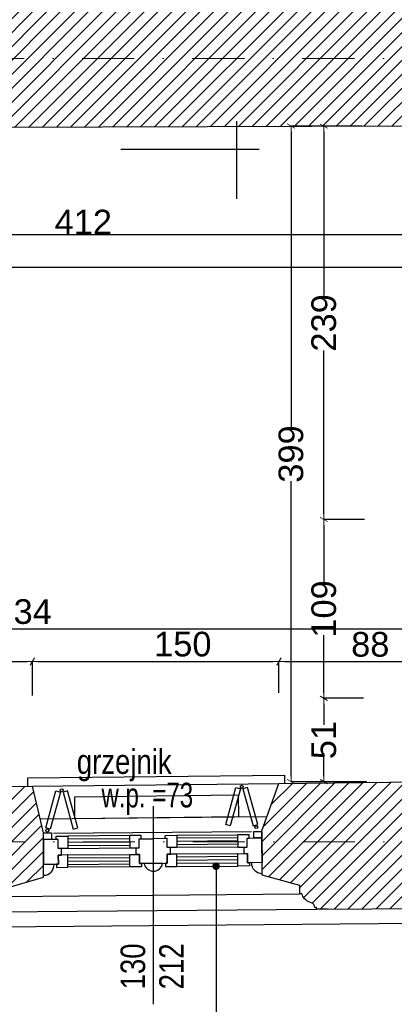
# Model space of a CAD drawing. Header units: millimetres. Extents: x 75543 to 124291, y -109148 to -86372.
# Tile 65 of 99: x 111319 to 113602, y -106011 to -100018. Entities that reach past the tile are written whole.
import ezdxf

# ---------------------------------------------------------------- set-up
doc = ezdxf.new("R2010")
doc.units = ezdxf.units.MM
doc.header["$MEASUREMENT"] = 0
doc.linetypes.add('Dot & Dashed', pattern=[670.277762, 317.5, -176.388889, 0, -176.388874])
for name, color, linetype in [('COKÓŁ', 7, 'Continuous'), ('detalokna', 7, 'Continuous'), ('DIM MALY', 7, 'Continuous'), ('Drawing & Figure', 7, 'Continuous'), ('Nowe_0', 7, 'Continuous'), ('Nowe_00 ZMIANY', 7, 'Continuous'), ('Nowe_A-OKNA-OPIS', 7, 'Continuous'), ('Nowe_A_okno', 7, 'Continuous'), ('Nowe_Annotation - Text', 7, 'Continuous'), ('Nowe_GRZEJNIK', 7, 'Continuous'), ('Nowe_okiennice', 7, 'Continuous'), ('Nowe_WIDOK', 7, 'Continuous'), ('PARAPET', 7, 'Continuous'), ('Structural - Bearing', 7, 'Continuous'), ('Structural - Grid', 7, 'Continuous')]:
    doc.layers.add(name, color=color, linetype=linetype)
doc.styles.add('STYL_AUTOMATYCZNY_11', font='arial.ttf', dxfattribs={"width": 0.8})
doc.styles.add('STYL_AUTOMATYCZNY_2', font='arial.ttf')
doc.styles.add('STYL_AUTOMATYCZNY_6', font='arial.ttf', dxfattribs={"width": 0.8})
doc.styles.add('STYL_AUTOMATYCZNY_7', font='arial.ttf', dxfattribs={"width": 0.7})
doc.dimstyles.new('STYL_AUTOMATYCZNY__2', dxfattribs={"dimtxt": 150, "dimasz": 34.231941, "dimexe": 0.18, "dimexo": 3, "dimgap": 0, "dimtad": 1, "dimdec": 0, "dimlfac": 0.1, "dimzin": 0, "dimdsep": 46, "dimtxsty": 'STYL_AUTOMATYCZNY_2', "dimblk": 'ARROWHEAD_2', "dimblk1": 'ARROWHEAD_2', "dimblk2": 'ARROWHEAD_2', "dimcen": 0.09, "dimclrd": 5, "dimclre": 5, "dimclrt": 1, "dimadec": 0, "dimazin": 0, "dimtfac": 1, "dimtdec": 4, "dimtmove": 0, "dimatfit": 3, "dimfxl": 0, "dimtolj": 1, "dimtzin": 0, "dimarcsym": 0})
doc.dimstyles.new('STYL_AUTOMATYCZNY__3', dxfattribs={"dimtxt": 150, "dimasz": 34.231941, "dimexe": 0.18, "dimexo": 3, "dimgap": 0, "dimtad": 1, "dimtih": 1, "dimtoh": 1, "dimdec": 0, "dimlfac": 0.1, "dimzin": 0, "dimdsep": 46, "dimtxsty": 'STYL_AUTOMATYCZNY_2', "dimblk": 'ARROWHEAD_2', "dimblk1": 'ARROWHEAD_2', "dimblk2": 'ARROWHEAD_2', "dimcen": 0.09, "dimclrd": 5, "dimclre": 5, "dimclrt": 1, "dimadec": 0, "dimazin": 0, "dimtfac": 1, "dimtdec": 4, "dimtmove": 0, "dimatfit": 3, "dimfxl": 0, "dimtolj": 1, "dimtzin": 0, "dimarcsym": 0})
doc.dimstyles.new('STYL_AUTOMATYCZNY__7', dxfattribs={"dimtxt": 150, "dimasz": 34.231941, "dimexe": 0.18, "dimexo": 3, "dimgap": 0, "dimtad": 1, "dimtih": 1, "dimtoh": 1, "dimdec": 0, "dimlfac": 0.1, "dimzin": 0, "dimdsep": 46, "dimtxsty": 'STYL_AUTOMATYCZNY_2', "dimblk": 'ARROWHEAD_2', "dimblk1": 'ARROWHEAD_2', "dimblk2": 'ARROWHEAD_2', "dimcen": 0.09, "dimclrd": 5, "dimclre": 5, "dimclrt": 1, "dimadec": 0, "dimazin": 0, "dimtfac": 1, "dimtdec": 4, "dimtmove": 2, "dimatfit": 3, "dimfxl": 0, "dimtolj": 1, "dimtzin": 0, "dimarcsym": 0})
doc.dimstyles.new('STYL_AUTOMATYCZNY__8', dxfattribs={"dimtxt": 0.18, "dimasz": 91.2, "dimexe": 0.18, "dimexo": 0.0625, "dimgap": 0, "dimtad": 0, "dimtih": 1, "dimtoh": 1, "dimdec": 4, "dimzin": 0, "dimdsep": 46, "dimcen": 0.09, "dimadec": 0, "dimazin": 0, "dimtfac": 1, "dimtdec": 4, "dimtmove": 0, "dimatfit": 3, "dimldrblk": 'ARROWHEAD_11', "dimfxl": 0, "dimtolj": 1, "dimtzin": 0, "dimarcsym": 0})
pattern_1 = [(45, (0, 0), (-42.426407, 42.426407), [])]

# ---------------------------------------------------------------- blocks, each defined once
blk = doc.blocks.new('ARROWHEAD_2')
at = {"color": 0, "linetype": 'Continuous', "lineweight": 0}
for p, q in [((0, 0), (-1, 0)), ((-0.38, -0.66), (0.38, 0.66))]:
    blk.add_line(p, q, dxfattribs=at)
blk = doc.blocks.new('*D155')
at = {"layer": 'Defpoints', "color": 0}
for p in [(113767.3, -101447.2), (107487.3, -101472.4), (113767.3, -101523.6)]:
    blk.add_point(p, dxfattribs=at)
at = {"layer": 'DIM MALY', "color": 5, "lineweight": -2}
for p, q in [((107487.3, -101475.4), (107487.3, -101523.8)), ((113767.3, -101450.2), (113767.3, -101523.8)), ((107521.6, -101523.6), (113733, -101523.6))]:
    blk.add_line(p, q, dxfattribs=at)
at = {"layer": 'DIM MALY', "color": 5, "lineweight": -2, "xscale": 34.23194115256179, "yscale": 34.23194115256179, "zscale": 34.23194115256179, "rotation": 180}
blk.add_blockref('ARROWHEAD_2', (107487.3, -101523.6), dxfattribs=at)
at = {"layer": 'DIM MALY', "color": 5, "lineweight": -2, "xscale": 34.23194115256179, "yscale": 34.23194115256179, "zscale": 34.23194115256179}
blk.add_blockref('ARROWHEAD_2', (113767.3, -101523.6), dxfattribs=at)
at = {"layer": 'DIM MALY', "color": 1, "insert": (110626.9, -101447), "char_height": 150, "attachment_point": 5, "style": 'STYL_AUTOMATYCZNY_2'}
blk.add_mtext('\\A1;628', dxfattribs=at)
blk = doc.blocks.new('*D169')
at = {"layer": 'Defpoints', "color": 0}
for p in [(107862.6, -99617.9), (107862.6, -99805.7), (114142.3, -100030.2)]:
    blk.add_point(p, dxfattribs=at)
at = {"layer": 'DIM MALY', "color": 5, "lineweight": -2}
for p, q in [((107862.6, -99802.7), (107862.6, -99617.7)), ((114108, -99617.9), (107896.9, -99617.9)), ((114142.3, -100027.2), (114142.3, -99617.7))]:
    blk.add_line(p, q, dxfattribs=at)
at = {"layer": 'DIM MALY', "color": 5, "lineweight": -2, "xscale": 34.23194115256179, "yscale": 34.23194115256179, "zscale": 34.23194115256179, "rotation": 180}
blk.add_blockref('ARROWHEAD_2', (107862.6, -99617.9), dxfattribs=at)
at = {"layer": 'DIM MALY', "color": 5, "lineweight": -2, "xscale": 34.23194115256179, "yscale": 34.23194115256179, "zscale": 34.23194115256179}
blk.add_blockref('ARROWHEAD_2', (114142.3, -99617.9), dxfattribs=at)
at = {"layer": 'DIM MALY', "color": 1, "insert": (111002.1, -99541.3), "char_height": 150, "attachment_point": 5, "style": 'STYL_AUTOMATYCZNY_2'}
blk.add_mtext('\\A1;628', dxfattribs=at)
blk = doc.blocks.new('*D176')
at = {"layer": 'Defpoints', "color": 0}
for p in [(113336.1, -100666.1), (112972.3, -104656.3), (113435.6, -104656.3)]:
    blk.add_point(p, dxfattribs=at)
at = {"layer": 'DIM MALY', "color": 5, "lineweight": -2}
for p, q in [((113333.1, -100666.1), (112972.1, -100666.1)), ((112972.3, -100700.3), (112972.3, -102495.8)), ((112972.3, -104622.1), (112972.3, -102827.4)), ((113432.6, -104656.3), (112972.1, -104656.3))]:
    blk.add_line(p, q, dxfattribs=at)
at = {"layer": 'DIM MALY', "color": 5, "lineweight": -2, "xscale": 34.23194115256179, "yscale": 34.23194115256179, "zscale": 34.23194115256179}
for p, rotation in [((112972.3, -100666.1), 90), ((112972.3, -104656.3), 270)]:
    blk.add_blockref('ARROWHEAD_2', p, dxfattribs=dict(at, rotation=rotation))
at = {"layer": 'DIM MALY', "color": 1, "insert": (112972.3, -102661.6), "char_height": 150, "attachment_point": 5, "rotation": 90, "style": 'STYL_AUTOMATYCZNY_2'}
blk.add_mtext('\\A1;399', dxfattribs=at)
blk = doc.blocks.new('*D177')
at = {"layer": 'Defpoints', "color": 0}
for p in [(113406.2, -100666.3), (113172.3, -103060.4), (113423.7, -103060.4)]:
    blk.add_point(p, dxfattribs=at)
at = {"layer": 'DIM MALY', "color": 5, "lineweight": -2}
for p, q in [((113403.2, -100666.3), (113172.1, -100666.3)), ((113172.3, -100700.5), (113172.3, -101696.6)), ((113172.3, -103026.1), (113172.3, -102030.8)), ((113420.7, -103060.4), (113172.1, -103060.4))]:
    blk.add_line(p, q, dxfattribs=at)
at = {"layer": 'DIM MALY', "color": 5, "lineweight": -2, "xscale": 34.23194115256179, "yscale": 34.23194115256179, "zscale": 34.23194115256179}
for p, rotation in [((113172.3, -100666.3), 90), ((113172.3, -103060.4), 270)]:
    blk.add_blockref('ARROWHEAD_2', p, dxfattribs=dict(at, rotation=rotation))
at = {"layer": 'DIM MALY', "color": 1, "insert": (113172.3, -101863.7), "char_height": 150, "attachment_point": 5, "rotation": 90, "style": 'STYL_AUTOMATYCZNY_2'}
blk.add_mtext('\\A1;239', dxfattribs=at)
blk = doc.blocks.new('*D178')
at = {"layer": 'Defpoints', "color": 0}
for p in [(113423.1, -103060.4), (113172.3, -104148.4), (113417.1, -104148.4)]:
    blk.add_point(p, dxfattribs=at)
at = {"layer": 'DIM MALY', "color": 5, "lineweight": -2}
for p, q in [((113420.1, -103060.4), (113172.1, -103060.4)), ((113172.3, -103094.6), (113172.3, -103446)), ((113172.3, -104114.2), (113172.3, -103763.6)), ((113414.1, -104148.4), (113172.1, -104148.4))]:
    blk.add_line(p, q, dxfattribs=at)
at = {"layer": 'DIM MALY', "color": 5, "lineweight": -2, "xscale": 34.23194115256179, "yscale": 34.23194115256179, "zscale": 34.23194115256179}
for p, rotation in [((113172.3, -103060.4), 90), ((113172.3, -104148.4), 270)]:
    blk.add_blockref('ARROWHEAD_2', p, dxfattribs=dict(at, rotation=rotation))
at = {"layer": 'DIM MALY', "color": 1, "insert": (113172.3, -103604.8), "char_height": 150, "attachment_point": 5, "rotation": 90, "style": 'STYL_AUTOMATYCZNY_2'}
blk.add_mtext('\\A1;109', dxfattribs=at)
blk = doc.blocks.new('*D179')
at = {"layer": 'Defpoints', "color": 0}
for p in [(113417.7, -104148.4), (113172.8, -104656.3), (113423.7, -104656.3)]:
    blk.add_point(p, dxfattribs=at)
at = {"layer": 'DIM MALY', "color": 5, "lineweight": -2}
for p, q in [((113414.7, -104148.4), (113172.7, -104148.4)), ((113172.8, -104182.7), (113172.8, -104309.7)), ((113172.8, -104622.1), (113172.8, -104495.6)), ((113420.7, -104656.3), (113172.7, -104656.3))]:
    blk.add_line(p, q, dxfattribs=at)
at = {"layer": 'DIM MALY', "color": 5, "lineweight": -2, "xscale": 34.23194115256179, "yscale": 34.23194115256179, "zscale": 34.23194115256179}
for p, rotation in [((113172.8, -104148.4), 90), ((113172.8, -104656.3), 270)]:
    blk.add_blockref('ARROWHEAD_2', p, dxfattribs=dict(at, rotation=rotation))
at = {"layer": 'DIM MALY', "color": 1, "insert": (113172.8, -104402.6), "char_height": 150, "attachment_point": 5, "rotation": 90, "style": 'STYL_AUTOMATYCZNY_2'}
blk.add_mtext('\\A1;51', dxfattribs=at)
blk = doc.blocks.new('*D249')
at = {"layer": 'Defpoints', "color": 0}
for p in [(113766.8, -101039.2), (109647.3, -101308.8), (113766.8, -101325.2)]:
    blk.add_point(p, dxfattribs=at)
at = {"layer": 'DIM MALY', "color": 5, "lineweight": -2}
for p, q in [((113766.8, -101042.2), (113766.8, -101325.4)), ((109647.3, -101311.8), (109647.3, -101325.4)), ((109681.6, -101325.2), (113732.5, -101325.2))]:
    blk.add_line(p, q, dxfattribs=at)
at = {"layer": 'DIM MALY', "color": 5, "lineweight": -2, "xscale": 34.23194115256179, "yscale": 34.23194115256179, "zscale": 34.23194115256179, "rotation": 180}
blk.add_blockref('ARROWHEAD_2', (109647.3, -101325.2), dxfattribs=at)
at = {"layer": 'DIM MALY', "color": 5, "lineweight": -2, "xscale": 34.23194115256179, "yscale": 34.23194115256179, "zscale": 34.23194115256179}
blk.add_blockref('ARROWHEAD_2', (113766.8, -101325.2), dxfattribs=at)
at = {"layer": 'DIM MALY', "color": 1, "insert": (111706.7, -101249.9), "char_height": 150, "attachment_point": 5, "style": 'STYL_AUTOMATYCZNY_2'}
blk.add_mtext('\\A1;412', dxfattribs=at)
blk = doc.blocks.new('*D756')
at = {"layer": 'Defpoints', "color": 0}
for p in [(111396.9, -103924.5), (111396.9, -104133.9), (109887, -104150.5)]:
    blk.add_point(p, dxfattribs=at)
at = {"layer": 'DIM MALY', "color": 5, "lineweight": -2}
for p, q in [((109887, -104147.5), (109887, -103924.3)), ((109921.3, -103924.5), (111362.6, -103924.5)), ((111396.9, -104130.9), (111396.9, -103924.3))]:
    blk.add_line(p, q, dxfattribs=at)
at = {"layer": 'DIM MALY', "color": 5, "lineweight": -2, "xscale": 34.23194115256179, "yscale": 34.23194115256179, "zscale": 34.23194115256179, "rotation": 180}
blk.add_blockref('ARROWHEAD_2', (109887, -103924.5), dxfattribs=at)
at = {"layer": 'DIM MALY', "color": 5, "lineweight": -2, "xscale": 34.23194115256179, "yscale": 34.23194115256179, "zscale": 34.23194115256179}
blk.add_blockref('ARROWHEAD_2', (111396.9, -103924.5), dxfattribs=at)
at = {"layer": 'DIM MALY', "color": 1, "insert": (110247.1, -103819.5), "char_height": 150, "attachment_point": 5, "style": 'STYL_AUTOMATYCZNY_2'}
blk.add_mtext('\\A1;151', dxfattribs=at)
blk = doc.blocks.new('*D764')
at = {"layer": 'Defpoints', "color": 0}
for p in [(113777.3, -103725.2), (113777.3, -104234.3), (107437.2, -104303.9)]:
    blk.add_point(p, dxfattribs=at)
at = {"layer": 'DIM MALY', "color": 5, "lineweight": -2}
for p, q in [((107437.2, -104300.9), (107437.2, -103725)), ((107471.5, -103725.2), (113743, -103725.2)), ((113777.3, -104231.3), (113777.3, -103725))]:
    blk.add_line(p, q, dxfattribs=at)
at = {"layer": 'DIM MALY', "color": 5, "lineweight": -2, "xscale": 34.23194115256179, "yscale": 34.23194115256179, "zscale": 34.23194115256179, "rotation": 180}
blk.add_blockref('ARROWHEAD_2', (107437.2, -103725.2), dxfattribs=at)
at = {"layer": 'DIM MALY', "color": 5, "lineweight": -2, "xscale": 34.23194115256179, "yscale": 34.23194115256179, "zscale": 34.23194115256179}
blk.add_blockref('ARROWHEAD_2', (113777.3, -103725.2), dxfattribs=at)
at = {"layer": 'DIM MALY', "color": 1, "insert": (111340.3, -103621.6), "char_height": 150, "attachment_point": 5, "style": 'STYL_AUTOMATYCZNY_2'}
blk.add_mtext('\\A1;634', dxfattribs=at)
blk = doc.blocks.new('*D995')
at = {"layer": 'Defpoints', "color": 0}
for p in [(107158.2, -89539.7), (113962.3, -89539.7), (113962.3, -107560.1)]:
    blk.add_point(p, dxfattribs=at)
at = {"layer": 'DIM MALY', "color": 5, "lineweight": -2}
for p, q in [((107158.2, -89542.7), (107158.2, -107560.3)), ((113962.3, -89542.7), (113962.3, -107560.3)), ((107192.4, -107560.1), (113928, -107560.1))]:
    blk.add_line(p, q, dxfattribs=at)
at = {"layer": 'DIM MALY', "color": 5, "lineweight": -2, "xscale": 34.23194115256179, "yscale": 34.23194115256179, "zscale": 34.23194115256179, "rotation": 180}
blk.add_blockref('ARROWHEAD_2', (107158.2, -107560.1), dxfattribs=at)
at = {"layer": 'DIM MALY', "color": 5, "lineweight": -2, "xscale": 34.23194115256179, "yscale": 34.23194115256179, "zscale": 34.23194115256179}
blk.add_blockref('ARROWHEAD_2', (113962.3, -107560.1), dxfattribs=at)
at = {"layer": 'DIM MALY', "color": 1, "insert": (110559.8, -107483.6), "char_height": 150, "attachment_point": 5, "style": 'STYL_AUTOMATYCZNY_2'}
blk.add_mtext('\\A1;680', dxfattribs=at)
blk = doc.blocks.new('*D1082')
at = {"layer": 'Defpoints', "color": 0}
for p in [(112898.4, -103924.5), (111396.9, -104133.9), (112898.4, -104117.4)]:
    blk.add_point(p, dxfattribs=at)
at = {"layer": 'DIM MALY', "color": 5, "lineweight": -2}
for p, q in [((111396.9, -104130.9), (111396.9, -103924.3)), ((111431.1, -103924.5), (112864.2, -103924.5)), ((112898.4, -104114.4), (112898.4, -103924.3))]:
    blk.add_line(p, q, dxfattribs=at)
at = {"layer": 'DIM MALY', "color": 5, "lineweight": -2, "xscale": 34.23194115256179, "yscale": 34.23194115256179, "zscale": 34.23194115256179, "rotation": 180}
blk.add_blockref('ARROWHEAD_2', (111396.9, -103924.5), dxfattribs=at)
at = {"layer": 'DIM MALY', "color": 5, "lineweight": -2, "xscale": 34.23194115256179, "yscale": 34.23194115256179, "zscale": 34.23194115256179}
blk.add_blockref('ARROWHEAD_2', (112898.4, -103924.5), dxfattribs=at)
at = {"layer": 'DIM MALY', "color": 1, "insert": (112313.1, -103819.5), "char_height": 150, "attachment_point": 5, "style": 'STYL_AUTOMATYCZNY_2'}
blk.add_mtext('\\A1;150', dxfattribs=at)
blk = doc.blocks.new('*D1083')
at = {"layer": 'Defpoints', "color": 0}
for p in [(113777.3, -103924.5), (112898.4, -104117.4), (113777.3, -104107.8)]:
    blk.add_point(p, dxfattribs=at)
at = {"layer": 'DIM MALY', "color": 5, "lineweight": -2}
for p, q in [((112898.4, -104114.4), (112898.4, -103924.3)), ((112932.7, -103924.5), (113743, -103924.5)), ((113777.3, -104104.8), (113777.3, -103924.3))]:
    blk.add_line(p, q, dxfattribs=at)
at = {"layer": 'DIM MALY', "color": 5, "lineweight": -2, "xscale": 34.23194115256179, "yscale": 34.23194115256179, "zscale": 34.23194115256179, "rotation": 180}
blk.add_blockref('ARROWHEAD_2', (112898.4, -103924.5), dxfattribs=at)
at = {"layer": 'DIM MALY', "color": 5, "lineweight": -2, "xscale": 34.23194115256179, "yscale": 34.23194115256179, "zscale": 34.23194115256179}
blk.add_blockref('ARROWHEAD_2', (113777.3, -103924.5), dxfattribs=at)
at = {"layer": 'DIM MALY', "color": 1, "insert": (113455.1, -103820.9), "char_height": 150, "attachment_point": 5, "style": 'STYL_AUTOMATYCZNY_2'}
blk.add_mtext('\\A1;88', dxfattribs=at)
blk = doc.blocks.new('ARROWHEAD_11')
at = {"color": 0, "linetype": 'Continuous', "lineweight": 0}
blk.add_line((0, 0), (-1, 0), dxfattribs=at)
at = {"color": 0, "linetype": 'Continuous', "lineweight": 0, "const_width": 0.25, "flags": 128}
blk.add_lwpolyline([(-0.125, 0, 1), (0.125, 0, 1)], format="xyb", close=True, dxfattribs=at)

msp = doc.modelspace()

# ---------------------------------------------------------------- hatches: boundary and pattern name
at = {"layer": 'Drawing & Figure'}
h = msp.add_hatch(dxfattribs=at)
h.set_pattern_fill('Common_Brick_0003', color=256, style=0, pattern_type=2)
h.set_pattern_definition(pattern_1)
h.paths.add_polyline_path([(114142.3, -99930.2), (109645.2, -99981.3), (109645.2, -100111.3), (109645.2, -100112.2), (109647.3, -100678.9), (113766.8, -100666.2), (113770, -101430.2), (113770.9, -101628.6), (113777, -103060.3), (113777.3, -103060.4), (113777.3, -103060.4), (113821.5, -103067.5), (114017.2, -103098.8), (114147.3, -103098.9), (114147.3, -103073.9), (114141.8, -101628.6), (114141.1, -101430.4), (114137.4, -100441.5), (115217, -100384.4), (115202.4, -100123.7), (115201.8, -100113.3), (115201.9, -99992.6), (114142.3, -100030.2)])
h = msp.add_hatch(dxfattribs=at)
h.set_pattern_fill('Common_Brick_0003', color=256, style=0, pattern_type=2)
h.set_pattern_definition(pattern_1)
h.paths.add_polyline_path([(112795, -104954.8), (112795.7, -105214.2), (112795.7, -105224.8), (113025.8, -105287.8), (113026.3, -105338.2), (113038.9, -105338.1, 0.270785), (113085, -105388.8), (113095.8, -105392.9, -0.334097), (113116.7, -105421.8), (113126.7, -105421.7), (113126.8, -105431.9), (113191.7, -105431.4), (114121.7, -105423.4), (114186.7, -105422.8), (114186.6, -105412.5), (114196.6, -105412.5, -0.334097), (114217, -105383.3), (114227.7, -105378.9, 0.270785), (114272.9, -105327.4), (114285.6, -105327.3), (114285.1, -105276.9), (114514.1, -105210), (114511.8, -104940), (114511.7, -104940), (114511.4, -104911.6), (114426.1, -104680.7), (114147.3, -104683.1), (114147.3, -104218.2), (114146.9, -104218.2), (114146.9, -104137.4), (114016.8, -104137.4), (113777.3, -104147.7), (113777.3, -104656.3), (112932.6, -104665.6), (112898.4, -104665.9)])
h = msp.add_hatch(dxfattribs=at)
h.set_pattern_fill('Common_Brick_0003', color=256, style=0, pattern_type=2)
h.set_pattern_definition(pattern_1)
h.paths.add_polyline_path([(109805.1, -104977.7), (109806.1, -105047.7), (109807, -105120.8), (109807.8, -105177.7), (109807.8, -105177.7), (109808.7, -105248.3), (109808.8, -105253), (110039.2, -105314.9), (110039.9, -105365.3), (110052.6, -105365.1, 0.270785), (110098.9, -105415.6), (110109.7, -105419.7, -0.334097), (110130.7, -105448.4), (110140.7, -105448.3), (110140.8, -105458.5), (110205.8, -105457.6), (111072, -105449.6), (111137, -105449.1), (111136.9, -105438.8), (111146.9, -105438.7, -0.334097), (111167.2, -105409.5), (111177.9, -105405.2, 0.270785), (111223.1, -105353.7), (111235.8, -105353.6), (111235.4, -105303.2), (111464.3, -105236.2), (111463.7, -104991.7), (111462.2, -104992.3), (111462, -104969.7), (111463.7, -104969.6), (111463.7, -104966.7), (111443.7, -104881.9), (111396.9, -104682.4), (109921.2, -104698.6), (109887, -104699)])
at = {"layer": 'Nowe_0'}
msp.add_hatch(color=256, dxfattribs=at).paths.add_polyline_path([(112972.2, -102684.6), (112972.2, -102707.4), (112976.9, -102707.4), (112976.9, -102684.6)])

# ---------------------------------------------------------------- linework, layer by layer
for p, q in [((112642.8, -101109.5), (112642.8, -100635.7)), ((112777.2, -100809.2), (111936, -100809.2))]:
    msp.add_line(p, q)
at = {"layer": 'COKÓŁ'}
msp.add_line((106908, -105575.5), (118606.4, -105474.7), dxfattribs=at)
at = {"layer": 'detalokna'}
for p, q in [((111396.9, -104682.4), (112898.4, -104665.9)), ((111442.7, -104881.9), (112825.4, -104866.8)), ((111524.9, -104969.1), (112730.7, -104958.7)), ((111235.8, -105353.6), (113026.3, -105338.2)), ((111137, -105449.1), (113126.9, -105431.9))]:
    msp.add_line(p, q, dxfattribs=at)
msp.add_lwpolyline([(111369.7, -104682.4), (111369.7, -104632.4), (112932.6, -104615.9), (112932.6, -104665.9)], dxfattribs=at)
at = {"layer": 'Nowe_A-OKNA-OPIS'}
msp.add_line((112132.3, -104805.5), (112132.3, -106010.7), dxfattribs=at)
at = {"layer": 'Nowe_A_okno'}
for points in [[(111463.9, -105008.1), (111463.7, -104968.1), (111513.7, -104967.7), (111513.9, -105007.7)], [(111989.1, -104984.2), (111989.7, -105059.2), (112047.9, -105058.7), (112047.4, -105003.7), (112059.2, -105003.6), (112059.1, -104983.6)], [(112275.6, -104982), (112276.1, -105057), (112217.9, -105057.4), (112217.5, -105002.5), (112205.7, -105002.5), (112205.6, -104982.5)], [(112647, -104979.3), (112647.6, -105054.3), (112705.8, -105053.9), (112705.3, -104998.9), (112717.1, -104998.8), (112717, -104978.8)], [(112745.3, -104998.5), (112745, -104958.5), (112795, -104958.2), (112795.3, -104998.2)], [(111463.9, -105008.1), (111465, -105158.1), (111555, -105157.4), (111554.6, -105102.4), (111574.6, -105102.3), (111574.3, -105062.3), (111554.3, -105062.4), (111553.9, -105007.4)], [(111612, -104987), (111612.5, -105062), (111554.3, -105062.4), (111553.9, -105007.4), (111542.1, -105007.5), (111542, -104987.5)], [(112795.3, -104998.2), (112796.5, -105148.2), (112706.5, -105148.9), (112706.1, -105093.9), (112686.1, -105094), (112685.8, -105054), (112705.8, -105053.9), (112705.3, -104998.9)], [(111613.3, -105177), (111612.8, -105102), (111554.6, -105102.4), (111555, -105157.4), (111543.2, -105157.5), (111543.3, -105177.5)], [(111990.6, -105174.2), (111990, -105099.2), (112048.2, -105098.7), (112048.6, -105153.7), (112060.4, -105153.6), (112060.5, -105173.6)], [(112276.9, -105172), (112276.4, -105097), (112218.2, -105097.4), (112218.6, -105152.4), (112206.8, -105152.5), (112206.9, -105172.5)], [(112648.4, -105169.3), (112647.9, -105094.3), (112706.1, -105093.9), (112706.5, -105148.9), (112718.3, -105148.8), (112718.4, -105168.8)]]:
    msp.add_lwpolyline(points, close=True, dxfattribs=at)
for points in [[(111989.1, -104984.2), (111612, -104987)], [(112275.6, -104982), (112647, -104979.3)], [(111612.1, -105004.5), (111989.2, -105001.8)], [(111612.3, -105024.5), (111989.4, -105021.8)], [(111612.4, -105044.5), (111989.5, -105041.8)], [(112138.6, -105153), (112048.6, -105153.7), (112048.2, -105098.7), (112028.2, -105098.9), (112027.9, -105058.9), (112047.9, -105058.7), (112047.4, -105003.7), (112137.4, -105003), (112137.4, -105003.1)], [(112128.6, -105153.1), (112218.6, -105152.4), (112218.2, -105097.4), (112238.2, -105097.3), (112237.9, -105057.3), (112217.9, -105057.4), (112217.5, -105002.5), (112127.5, -105003.1), (112127.5, -105003.1)], [(112647.1, -104996.8), (112275.7, -104999.7)], [(112647.3, -105016.8), (112275.8, -105019.7)], [(112647.4, -105036.8), (112276, -105039.7)], [(111612.5, -105062), (111989.7, -105059.2)], [(111612.8, -105102), (111990, -105099.1)], [(112647.6, -105054.3), (112276.1, -105057)], [(112647.9, -105094.3), (112276.4, -105097)], [(111612.9, -105119.5), (111990.1, -105116.8)], [(111613.1, -105139.5), (111990.3, -105136.8)], [(111613.2, -105159.5), (111990.4, -105156.8)], [(112648, -105111.8), (112276.5, -105114.7)], [(112648.2, -105131.8), (112276.7, -105134.7)], [(112648.3, -105151.8), (112276.8, -105154.7)], [(111990.6, -105174.1), (111613.3, -105176.9)], [(112276.9, -105172), (112648.4, -105169.3)]]:
    msp.add_lwpolyline(points, dxfattribs=at)
msp.add_lwpolyline([(112189.8, -105152.6), (112077.4, -105153.5, 0.845314)], format="xyb", close=True, dxfattribs=at)
at = {"layer": 'Nowe_GRZEJNIK'}
msp.add_lwpolyline([(111653.9, -104879.2), (112653.8, -104868.6), (112652.4, -104738.7), (111652.5, -104749.2)], close=True, dxfattribs=at)
at = {"layer": 'Nowe_okiennice'}
for points in [[(111505.7, -104944.4), (111477.9, -104936.7), (111540, -104711.8), (111567.8, -104719.4)], [(111645.3, -104945.1), (111673.1, -104937.4), (111611, -104712.4), (111583.2, -104720.1)], [(112602.1, -104924.6), (112574.3, -104916.9), (112636.4, -104691.9), (112664.2, -104699.6)], [(112741.7, -104923.9), (112769.5, -104916.2), (112707.4, -104691.3), (112679.6, -104699)]]:
    msp.add_lwpolyline(points, close=True, dxfattribs=at)
for centre in [(112672.2, -104687.4), (111575.2, -104707.9), (112760.3, -104932.3), (111487.1, -104952.8)]:
    msp.add_circle(centre, 9.4, dxfattribs=at)
at = {"layer": 'Nowe_WIDOK'}
for centre, start, end in [((111463.7, -105160.4), 270.95796, 0.57249), ((112796.2, -105148.9), 180.41449, 270.02902)]:
    msp.add_arc(centre, 65.3, start, end, dxfattribs=at)
at = {"layer": 'Structural - Bearing'}
for p, q in [((113766.8, -100666.2), (109647.3, -100678.9)), ((109887, -104699), (111396.9, -104682.4)), ((111463.7, -104966.7), (111396.9, -104682.4)), ((112795, -104954.8), (112898.4, -104665.9)), ((112898.4, -104665.9), (113777.3, -104656.3)), ((113191.7, -105431.4), (114121.7, -105423.4))]:
    msp.add_line(p, q, dxfattribs=at)
for points in [[(111072, -105449.6), (111137, -105449.1), (111136.9, -105438.8), (111146.9, -105438.7, -0.334097), (111167.2, -105409.5), (111177.9, -105405.2, 0.270785), (111223.1, -105353.7), (111235.8, -105353.6), (111235.4, -105303.2), (111464.3, -105236.2), (111463.7, -104966.7)], [(113191.7, -105431.4), (113126.8, -105431.9), (113126.7, -105421.7), (113116.7, -105421.8, 0.334097), (113095.8, -105392.9), (113085, -105388.8, -0.270785), (113038.9, -105338.1), (113026.3, -105338.2), (113025.8, -105287.8), (112795.7, -105224.8), (112795, -104954.8)]]:
    msp.add_lwpolyline(points, format="xyb", dxfattribs=at)
at = {"layer": 'Structural - Grid', "linetype": 'Dot & Dashed', "lineweight": 15}
for p, q in [((118721.3, -100254.9), (80776.9, -100254.9)), ((118724.5, -105021.8), (80780, -105021.8))]:
    msp.add_line(p, q, dxfattribs=at)

# ---------------------------------------------------------------- texts
at = {"layer": 'Nowe_A-OKNA-OPIS', "char_height": 150, "attachment_point": 5, "rotation": 90, "style": 'STYL_AUTOMATYCZNY_6'}
for s, insert in [('\\A1;{\\pqc;\\fArial|b0|i0|c238|p0;\\W0.800000;130}', (112009.7, -105780)), ('\\A1;{\\pqc;\\fArial|b0|i0|c238|p0;\\W0.800000;212}', (112244.1, -105780))]:
    msp.add_mtext(s, dxfattribs=dict(at, insert=insert))
at = {"layer": 'Nowe_Annotation - Text', "insert": (111667.4, -104653.8), "char_height": 150, "attachment_point": 7, "style": 'STYL_AUTOMATYCZNY_11'}
msp.add_mtext('\\A1;{\\pql;\\fArial|b0|i0|c238|p0;\\W0.800000;grzejnik }', dxfattribs=at)
at = {"layer": 'PARAPET', "insert": (111817.4, -104857.8), "char_height": 150, "attachment_point": 7, "style": 'STYL_AUTOMATYCZNY_7'}
msp.add_mtext('\\A1;{\\pql;\\fArial|b0|i0|c238|p0;\\W0.700000;w.p. =73}', dxfattribs=at)

# ---------------------------------------------------------------- dimensions: what is measured, and where the dimension line sits
at = {"layer": 'DIM MALY'}
for base, p1, p2, dimstyle, picture, middle in [((113962.3, -107560.1), (107158.2, -89539.7), (113962.3, -89539.7), 'STYL_AUTOMATYCZNY__3', '*D995', (110559.8, -107560.1)), ((113766.8, -101325.2), (109647.3, -101308.8), (113766.8, -101039.2), 'STYL_AUTOMATYCZNY__3', '*D249', (111706.7, -101325.2)), ((113767.3, -101523.6), (107487.3, -101472.4), (113767.3, -101447.2), 'STYL_AUTOMATYCZNY__3', '*D155', (110626.9, -101523.6)), ((113777.3, -103725.2), (107437.2, -104303.9), (113777.3, -104234.3), 'STYL_AUTOMATYCZNY__7', '*D764', (111340.3, -103621.6)), ((111396.9, -103924.5), (109887, -104150.5), (111396.9, -104133.9), 'STYL_AUTOMATYCZNY__7', '*D756', (110247.1, -103819.5)), ((112898.4, -103924.5), (111396.9, -104133.9), (112898.4, -104117.4), 'STYL_AUTOMATYCZNY__7', '*D1082', (112313.1, -103819.5)), ((113777.3, -103924.5), (112898.4, -104117.4), (113777.3, -104107.8), 'STYL_AUTOMATYCZNY__7', '*D1083', (113455.1, -103820.9))]:
    dim = msp.add_linear_dim(base=base, p1=p1, p2=p2, dimstyle=dimstyle, dxfattribs=at)
    dim.commit()
    dim.dimension.update_dxf_attribs({"geometry": picture, "text_midpoint": middle, "dimtype": 160})
dim = msp.add_linear_dim(base=(107862.6, -99617.9), p1=(114142.3, -100030.2), p2=(107862.6, -99805.7), angle=180, dimstyle='STYL_AUTOMATYCZNY__3', dxfattribs=at)
dim.commit()
dim.dimension.update_dxf_attribs({"geometry": '*D169', "text_midpoint": (111002.1, -99617.9), "dimtype": 160})
for base, p1, p2, picture, middle in [((112972.3, -104656.3), (113336.1, -100666.1), (113435.6, -104656.3), '*D176', (112972.3, -102661.6)), ((113172.3, -103060.4), (113406.2, -100666.3), (113423.7, -103060.4), '*D177', (113172.3, -101863.7)), ((113172.3, -104148.4), (113423.1, -103060.4), (113417.1, -104148.4), '*D178', (113172.3, -103604.8)), ((113172.8, -104656.3), (113417.7, -104148.4), (113423.7, -104656.3), '*D179', (113172.8, -104402.6))]:
    dim = msp.add_linear_dim(base=base, p1=p1, p2=p2, angle=270, dimstyle='STYL_AUTOMATYCZNY__2', dxfattribs=at)
    dim.commit()
    dim.dimension.update_dxf_attribs({"geometry": picture, "text_midpoint": middle, "dimtype": 160, "text_rotation": 90})

# ---------------------------------------------------------------- leaders
at = {"layer": 'Nowe_00 ZMIANY', "annotation_type": 0, "has_hookline": 1, "hookline_direction": 1, "text_width": 2896.9}
msp.add_leader([(112515.6, -105170.3), (112515.6, -108392.4), (112228.8, -108396.4)], dimstyle='STYL_AUTOMATYCZNY__8', dxfattribs=at)

doc.saveas('drawing.dxf')
